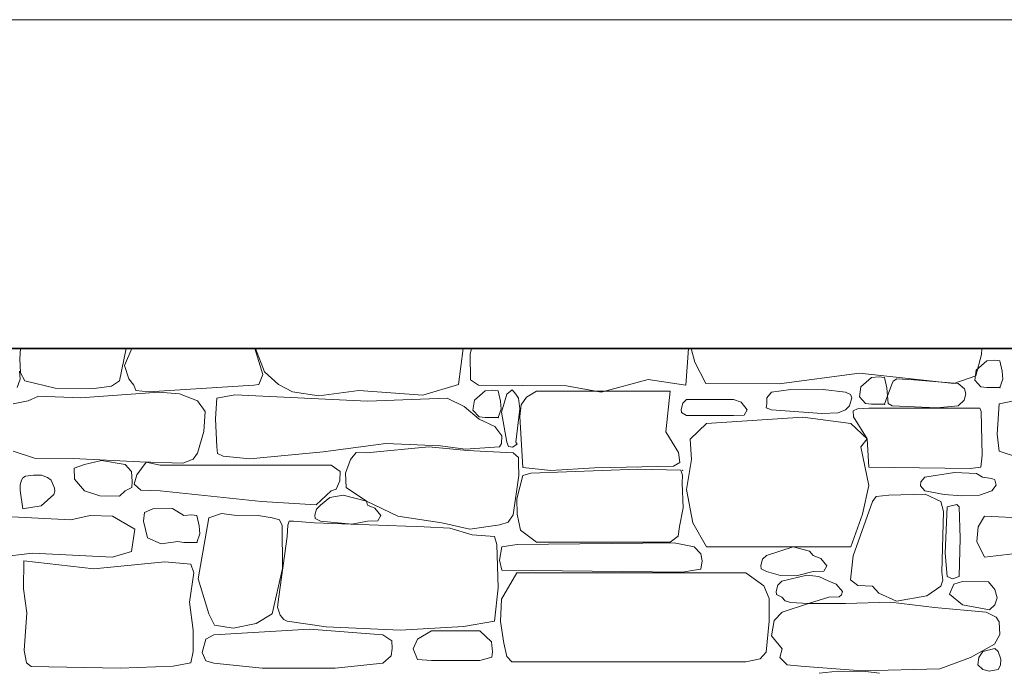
# Model space of a CAD drawing. Header units: millimetres. Extents: x -25516 to 3801, y -6942 to 11332.
# Tile 18 of 33: x -14306 to -11909, y 2392 to 3980. Entities that reach past the tile are written whole.
import ezdxf

# ---------------------------------------------------------------- set-up
doc = ezdxf.new("R2010")
doc.units = ezdxf.units.MM
doc.header["$MEASUREMENT"] = 0
doc.linetypes.add('Wipeout_Contour', pattern=[1000, 0, -1000])
for name, color, linetype in [('POHLED ZÁPADNÍ_1_Konstrukce - krov', 7, 'Continuous'), ('POHLED ZÁPADNÍ_1_Konstrukce - nosné', 7, 'Continuous'), ('POHLED ZÁPADNÍ_1_Výplně - Povrchové', 7, 'Continuous')]:
    doc.layers.add(name, color=color, linetype=linetype)

# ---------------------------------------------------------------- blocks, each defined once
blk = doc.blocks.new('*X2', base_point=(-25798.9, -9432.9))
at = {"layer": 'POHLED ZÁPADNÍ_1_Výplně - Povrchové', "color": 253, "linetype": 'Continuous', "lineweight": 13}
for p, q in [((-14304, 3180), (-14305.8, 3154.5)), ((-14063, 3100.7), (-14047.3, 3179.4)), ((-14033.1, 3180), (-14050.7, 3138.2)), ((-14047.3, 3179.4), (-14047.3, 3180)), ((-13714.7, 3116.1), (-13733.5, 3180)), ((-13732.6, 3180), (-13710.6, 3123)), ((-13237.9, 3092.1), (-13226.4, 3180)), ((-13206, 3180), (-13209.4, 3165.9)), ((-13209.4, 3165.9), (-13208.8, 3103.4)), ((-12684.8, 3090.8), (-12678.3, 3180)), ((-12671.4, 3180), (-12663, 3146.9)), ((-11978.5, 3113.3), (-11964.6, 3165.4)), ((-11964.6, 3165.4), (-11964.3, 3180)), ((-14305.8, 3154.5), (-14304.3, 3120.8)), ((-12663, 3146.9), (-12635.9, 3094.7)), ((-11951.7, 3149.9), (-11977.7, 3127.2)), ((-11933.3, 3151.5), (-11951.7, 3149.9)), ((-11920, 3149.9), (-11933.3, 3151.5)), ((-11914.3, 3124.8), (-11920, 3149.9)), ((-14305, 3105.2), (-14306.3, 3124.8)), ((-14304.3, 3120.8), (-14293.4, 3100.7)), ((-14050.7, 3138.2), (-14040.9, 3106.1)), ((-13724.3, 3092.5), (-13714.7, 3116.1)), ((-13710.6, 3123), (-13676.2, 3092.1)), ((-12457.7, 3094.1), (-12262.3, 3119.9)), ((-12262.3, 3119.9), (-12031.9, 3094.8)), ((-11977.7, 3127.2), (-11981.4, 3102.7)), ((-11913, 3105.2), (-11914.3, 3124.8)), ((-14312, 3084.5), (-14305, 3105.2)), ((-14293.4, 3100.7), (-14219.7, 3083.5)), ((-14082.6, 3088.4), (-14063, 3100.7)), ((-14040.9, 3106.1), (-14028.7, 3090.2)), ((-13736.6, 3090.2), (-13724.3, 3092.5)), ((-13676.2, 3092.1), (-13641.9, 3074.2)), ((-13324.8, 3066.3), (-13237.9, 3092.1)), ((-13208.8, 3103.4), (-13189.7, 3090.8)), ((-12890.8, 3073.9), (-12776.1, 3104)), ((-12776.1, 3104), (-12684.8, 3090.8)), ((-12635.9, 3094.7), (-12457.7, 3094.1)), ((-12232.6, 3109.4), (-12258.6, 3086.8)), ((-12214.1, 3111), (-12232.6, 3109.4)), ((-12200.9, 3109.4), (-12214.1, 3111)), ((-12195.1, 3084.3), (-12200.9, 3109.4)), ((-12182.1, 3094.8), (-12193.9, 3064.7)), ((-12180.3, 3100.1), (-12182.1, 3094.8)), ((-12170.7, 3105.6), (-12180.3, 3100.1)), ((-12129.9, 3103.9), (-12170.7, 3105.6)), ((-12021.8, 3094.8), (-12129.9, 3103.9)), ((-12031.9, 3094.8), (-11978.5, 3113.3)), ((-12006.4, 3081.5), (-12021.8, 3094.8)), ((-11981.4, 3102.7), (-11966.7, 3086.4)), ((-11920, 3084.5), (-11913, 3105.2)), ((-14219.7, 3083.5), (-14124.7, 3082.7)), ((-13967.5, 3073.3), (-14158.4, 3059.7)), ((-14124.7, 3082.7), (-14082.6, 3088.4)), ((-14028.7, 3090.2), (-14023.5, 3077.3)), ((-14023.5, 3077.3), (-13992.9, 3074)), ((-13992.9, 3074), (-13736.6, 3090.2)), ((-13917.4, 3069.3), (-13967.5, 3073.3)), ((-13873.6, 3052.5), (-13917.4, 3069.3)), ((-13641.9, 3074.2), (-13578.1, 3064.7)), ((-13578.1, 3064.7), (-13480.5, 3077.3)), ((-13480.5, 3077.3), (-13324.8, 3066.3)), ((-13173.1, 3077), (-13199.1, 3054.4)), ((-13189.7, 3090.8), (-12975.1, 3088.7)), ((-13154.6, 3078.6), (-13173.1, 3077)), ((-13141.4, 3077), (-13154.6, 3078.6)), ((-13135.6, 3051.9), (-13141.4, 3077)), ((-13120.5, 3069), (-13133.5, 3025)), ((-13107.1, 3079), (-13120.5, 3069)), ((-13098.1, 3069), (-13107.1, 3079)), ((-13091.6, 3058.5), (-13098.1, 3069)), ((-13047.8, 3076.3), (-13072.3, 3061.1)), ((-12722.4, 3076.3), (-13047.8, 3076.3)), ((-12975.1, 3088.7), (-12890.8, 3073.9)), ((-12733.5, 2977), (-12722.4, 3076.3)), ((-12476.2, 3073.9), (-12487.3, 3059.4)), ((-12429, 3080.2), (-12476.2, 3073.9)), ((-12391.4, 3080.4), (-12429, 3080.2)), ((-12350.6, 3080.1), (-12391.4, 3080.4)), ((-12296, 3073.9), (-12350.6, 3080.1)), ((-12284.2, 3067.5), (-12296, 3073.9)), ((-12258.6, 3086.8), (-12262.3, 3062.2)), ((-12193.9, 3064.7), (-12195.1, 3084.3)), ((-12007.5, 3054.3), (-12003.2, 3069.2)), ((-12003.2, 3069.2), (-12006.4, 3081.5)), ((-11966.7, 3086.4), (-11951.7, 3084.5)), ((-11951.7, 3084.5), (-11920, 3084.5)), ((-14322.1, 3045.5), (-14285.4, 3052.5)), ((-14260.3, 3063.7), (-14285.4, 3052.5)), ((-14158.4, 3059.7), (-14260.3, 3063.7)), ((-13854.7, 3026.2), (-13873.6, 3052.5)), ((-13826, 3058.5), (-13829.9, 3008.6)), ((-13782.3, 3066.6), (-13826, 3058.5)), ((-13459.7, 3051.6), (-13782.3, 3066.6)), ((-13265.9, 3058.5), (-13459.7, 3051.6)), ((-13224.2, 3038.6), (-13265.9, 3058.5)), ((-13199.1, 3054.4), (-13202.8, 3029.8)), ((-13134.4, 3032.3), (-13135.6, 3051.9)), ((-13088.7, 3033.1), (-13091.6, 3058.5)), ((-13072.3, 3061.1), (-13085.4, 3042.6)), ((-12692.3, 3046.6), (-12696.3, 3031.3)), ((-12682.8, 3055.8), (-12692.3, 3046.6)), ((-12568.6, 3055.8), (-12682.8, 3055.8)), ((-12550.1, 3048.8), (-12568.6, 3055.8)), ((-12535.4, 3030.7), (-12550.1, 3048.8)), ((-12487.8, 3045.5), (-12489.5, 3035.6)), ((-12487.3, 3059.4), (-12487.8, 3045.5)), ((-12286.1, 3039.9), (-12280.8, 3059.8)), ((-12280.8, 3059.8), (-12284.2, 3067.5)), ((-12262.3, 3062.2), (-12247.6, 3046)), ((-12247.6, 3046), (-12232.6, 3044)), ((-12232.6, 3044), (-12200.9, 3044)), ((-12200.9, 3044), (-12193.9, 3064.7)), ((-12193.9, 3064.7), (-12192.3, 3045.7)), ((-12192.3, 3045.7), (-12182.1, 3039.9)), ((-12021.8, 3039.9), (-12007.5, 3054.3)), ((-11927.2, 2971.1), (-11922.1, 3045.5)), ((-11922.1, 3045.5), (-11885.4, 3052.5)), ((-13858, 2977.4), (-13854.7, 3026.2)), ((-13188, 3007.7), (-13224.2, 3038.6)), ((-13202.8, 3029.8), (-13188.1, 3013.6)), ((-13141.4, 3011.7), (-13134.4, 3032.3)), ((-13133.5, 3025), (-13120.5, 2951.9)), ((-13098.1, 2951.9), (-13088.7, 3033.1)), ((-13085.4, 3042.6), (-13088.4, 3014.2)), ((-12696.3, 3031.3), (-12695.3, 3023.9)), ((-12695.3, 3023.9), (-12682.8, 3016.9)), ((-12542.9, 3017.8), (-12535.4, 3030.7)), ((-12489.5, 3035.6), (-12476.2, 3030.7)), ((-12476.2, 3030.7), (-12353.3, 3021.7)), ((-12353.3, 3021.7), (-12313.9, 3023.3)), ((-12313.9, 3023.3), (-12296, 3030.7)), ((-12296, 3030.7), (-12286.1, 3039.9)), ((-12267, 3033.3), (-12277.3, 3027.9)), ((-12277.3, 3027.9), (-12276.5, 3013.2)), ((-12239.2, 3034.7), (-12267, 3033.3)), ((-11968.6, 3034.7), (-12239.2, 3034.7)), ((-12182.1, 3039.9), (-12073.5, 3035.2)), ((-12073.5, 3035.2), (-12021.8, 3039.9)), ((-11965.8, 3026.3), (-11968.6, 3034.7)), ((-11963.2, 2920.5), (-11965.8, 3026.3)), ((-13829.9, 3008.6), (-13826, 2940.3)), ((-13188.1, 3013.6), (-13173.1, 3011.7)), ((-13149.3, 2990.2), (-13188, 3007.7)), ((-13173.1, 3011.7), (-13141.4, 3011.7)), ((-13088.4, 3014.2), (-13081.2, 2890.4)), ((-12682.8, 3016.9), (-12568.6, 3016.9)), ((-12634.6, 2997.1), (-12674.2, 2959.5)), ((-12399.6, 3012.3), (-12634.6, 2997.1)), ((-12568.6, 3016.9), (-12542.9, 3017.8)), ((-12283.4, 2997.1), (-12399.6, 3012.3)), ((-12243, 2960), (-12283.4, 2997.1)), ((-12276.5, 3013.2), (-12243, 2960)), ((-13873.6, 2925.1), (-13858, 2977.4)), ((-13132.8, 2967.5), (-13149.3, 2990.2)), ((-12702.2, 2927), (-12733.5, 2977)), ((-13567.3, 2928), (-13414.9, 2948.5)), ((-13414.9, 2948.5), (-13282, 2943.2)), ((-13138.2, 2940.3), (-13133.1, 2948.2)), ((-13133.1, 2948.2), (-13132.8, 2967.5)), ((-13120.5, 2951.9), (-13116, 2941.1)), ((-13095.5, 2947.2), (-13098.1, 2951.9)), ((-12674.2, 2959.5), (-12671, 2909.3)), ((-12258.9, 2940.5), (-12243, 2960)), ((-12243, 2960), (-12239.2, 2890.8)), ((-11922.1, 2929.5), (-11927.2, 2971.1)), ((-14322.1, 2929.5), (-14269.9, 2913)), ((-13883.9, 2910.5), (-13873.6, 2925.1)), ((-13826, 2940.3), (-13824.6, 2924)), ((-13746.1, 2911.1), (-13567.3, 2928)), ((-13487.3, 2926.7), (-13500.8, 2909.9)), ((-13461.7, 2925.8), (-13487.3, 2926.7)), ((-13310, 2940.8), (-13461.7, 2925.8)), ((-13217.2, 2931.9), (-13310, 2940.8)), ((-13282, 2943.2), (-13222, 2934.7)), ((-13222, 2934.7), (-13138.2, 2940.3)), ((-13105.2, 2925.8), (-13217.2, 2931.9)), ((-13116, 2941.1), (-13106.7, 2939.7)), ((-13106.7, 2939.7), (-13095.5, 2947.2)), ((-13091.6, 2914.5), (-13105.2, 2925.8)), ((-12699.4, 2902.6), (-12702.2, 2927)), ((-12239.4, 2846), (-12258.9, 2940.5)), ((-11922.1, 2929.5), (-11869.9, 2913)), ((-14269.9, 2913), (-14176.4, 2912.1)), ((-14176.4, 2912.1), (-14013.5, 2904.1)), ((-14106.9, 2907.2), (-14148.8, 2897.4)), ((-14049.8, 2897.4), (-14106.9, 2907.2)), ((-13998.7, 2902.9), (-14020.8, 2872.4)), ((-14013.5, 2904.1), (-13909.3, 2900.9)), ((-13964.6, 2896.1), (-13998.7, 2902.9)), ((-13909.3, 2900.9), (-13883.9, 2910.5)), ((-13824.6, 2924), (-13811.2, 2917.5)), ((-13811.2, 2917.5), (-13746.1, 2911.1)), ((-13500.8, 2909.9), (-13513.1, 2876.1)), ((-13091.6, 2901), (-13091.6, 2914.5)), ((-13091.4, 2871), (-13091.6, 2901)), ((-12714.5, 2893.2), (-12699.4, 2902.6)), ((-12671, 2909.3), (-12683.2, 2837)), ((-11966.4, 2890.8), (-11963.2, 2920.5)), ((-14148.8, 2897.4), (-14173.8, 2888.2)), ((-14173.8, 2888.2), (-14172.7, 2861.5)), ((-14034.2, 2880.4), (-14049.8, 2897.4)), ((-14032.4, 2856.3), (-14034.2, 2880.4)), ((-13548.1, 2896.1), (-13964.6, 2896.1)), ((-13525.9, 2880.1), (-13548.1, 2896.1)), ((-13526.6, 2857.7), (-13525.9, 2880.1)), ((-13081.2, 2890.4), (-13013.4, 2882.5)), ((-13061.6, 2876), (-12801.3, 2886.1)), ((-13013.4, 2882.5), (-12906.9, 2889.7)), ((-12906.9, 2889.7), (-12714.5, 2893.2)), ((-12801.3, 2886.1), (-12697.1, 2883.3)), ((-12692.9, 2871.8), (-12697.1, 2883.3)), ((-12239.2, 2890.8), (-11992.6, 2887.6)), ((-12030.7, 2878.2), (-12103.2, 2867)), ((-11977.2, 2875.3), (-12030.7, 2878.2)), ((-11992.6, 2887.6), (-11966.4, 2890.8)), ((-14302.2, 2859.4), (-14304.9, 2847.7)), ((-14298.2, 2865.2), (-14302.2, 2859.4)), ((-14292.3, 2868.8), (-14298.2, 2865.2)), ((-14272.6, 2871.4), (-14292.3, 2868.8)), ((-14253.3, 2871.2), (-14272.6, 2871.4)), ((-14238.2, 2866), (-14253.3, 2871.2)), ((-14229.2, 2859.4), (-14238.2, 2866)), ((-14222.9, 2844), (-14229.2, 2859.4)), ((-14172.7, 2861.5), (-14148.8, 2833.4)), ((-14033.5, 2841.2), (-14032.4, 2856.3)), ((-14020.8, 2872.4), (-14027.5, 2849.9)), ((-13535.8, 2837.2), (-13526.6, 2857.7)), ((-13513.1, 2876.1), (-13511.2, 2841.5)), ((-13105.2, 2775.3), (-13091.4, 2871)), ((-13081.2, 2871), (-13095.8, 2813.7)), ((-13081.2, 2871), (-13061.6, 2876)), ((-12693.5, 2851.9), (-12692.9, 2871.8)), ((-12112.6, 2854.9), (-12113.8, 2845.2)), ((-12103.2, 2867), (-12112.6, 2854.9)), ((-11962.1, 2867), (-11977.2, 2875.3)), ((-11939.8, 2863.4), (-11962.1, 2867)), ((-11932.1, 2860.1), (-11939.8, 2863.4)), ((-11929.5, 2847.5), (-11932.1, 2860.1)), ((-14304.9, 2847.7), (-14305.2, 2834.1)), ((-14305.2, 2834.1), (-14298.8, 2789.4)), ((-14223.3, 2824.6), (-14220.5, 2832.9)), ((-14221.3, 2839.7), (-14222.9, 2844)), ((-14220.5, 2832.9), (-14221.3, 2839.7)), ((-14148.8, 2833.4), (-14110.9, 2821.6)), ((-14063.4, 2820.4), (-14049.8, 2833.4)), ((-14049.8, 2833.4), (-14033.5, 2841.2)), ((-14027.5, 2849.9), (-14011.7, 2834.9)), ((-14011.7, 2834.9), (-13964.6, 2833.4)), ((-13964.6, 2833.4), (-13717.6, 2807.5)), ((-13584.5, 2799.5), (-13548.1, 2833.4)), ((-13548.1, 2833.4), (-13535.8, 2837.2)), ((-13511.2, 2841.5), (-13461.7, 2808)), ((-12691.1, 2792.1), (-12693.5, 2851.9)), ((-12683.2, 2837), (-12667.5, 2755.6)), ((-12254.9, 2776.4), (-12239.4, 2846)), ((-12113.8, 2845.2), (-12103.2, 2833.4)), ((-12103.2, 2833.4), (-12056.2, 2824.1)), ((-11969.8, 2822.8), (-11939.5, 2833.4)), ((-11939.5, 2833.4), (-11929.5, 2847.5)), ((-14253.9, 2796.8), (-14223.3, 2824.6)), ((-14110.9, 2821.6), (-14063.4, 2820.4)), ((-13717.6, 2807.5), (-13584.5, 2799.5)), ((-13551.2, 2817.5), (-13574.1, 2798.4)), ((-13519.2, 2822.8), (-13551.2, 2817.5)), ((-13461.7, 2808), (-13519.2, 2822.8)), ((-13461.7, 2808), (-13385.8, 2771.6)), ((-13459.9, 2798.4), (-13461.7, 2808)), ((-13095.8, 2813.7), (-13095.5, 2776.2)), ((-12230, 2807.6), (-12277.5, 2674.9)), ((-12221.1, 2819.5), (-12230, 2807.6)), ((-12190.5, 2823.1), (-12221.1, 2819.5)), ((-12101.9, 2825.6), (-12190.5, 2823.1)), ((-12063.6, 2807.6), (-12101.9, 2825.6)), ((-12057.6, 2782.8), (-12063.6, 2807.6)), ((-12056.2, 2824.1), (-12013.2, 2821)), ((-12013.2, 2821), (-11969.8, 2822.8)), ((-14299.1, 2789.4), (-14253.9, 2796.8)), ((-13982.2, 2789.5), (-14002.2, 2780.3)), ((-13934, 2790.2), (-13982.2, 2789.5)), ((-13906.6, 2773.3), (-13934, 2790.2)), ((-13583.6, 2789.1), (-13587.7, 2773.8)), ((-13574.1, 2798.4), (-13583.6, 2789.1)), ((-13441.5, 2791.4), (-13459.9, 2798.4)), ((-13426.8, 2773.2), (-13441.5, 2791.4)), ((-12699.8, 2746.6), (-12691.1, 2792.1)), ((-12061.4, 2635.8), (-12057.6, 2782.8)), ((-12048.9, 2794.8), (-12053.6, 2681.6)), ((-12025.3, 2800.1), (-12048.9, 2794.8)), ((-12019.7, 2794.8), (-12025.3, 2800.1)), ((-12016.9, 2718.3), (-12019.7, 2794.8)), ((-14181.5, 2763), (-14358, 2771.6)), ((-14134.8, 2773.7), (-14181.5, 2763)), ((-14080.6, 2771.6), (-14134.8, 2773.7)), ((-14026.1, 2740), (-14080.6, 2771.6)), ((-14002.2, 2780.3), (-14004.8, 2759.4)), ((-14004.8, 2759.4), (-13995.5, 2718.6)), ((-13888.1, 2774.9), (-13906.6, 2773.3)), ((-13874.9, 2773.3), (-13888.1, 2774.9)), ((-13869.1, 2748.2), (-13874.9, 2773.3)), ((-13845.8, 2768), (-13871.5, 2619.1)), ((-13814.6, 2778.1), (-13845.8, 2768)), ((-13784.2, 2774.3), (-13814.6, 2778.1)), ((-13725.6, 2773.6), (-13784.2, 2774.3)), ((-13692, 2768), (-13725.6, 2773.6)), ((-13674.1, 2762.7), (-13692, 2768)), ((-13667.3, 2748.9), (-13674.1, 2762.7)), ((-13650.5, 2759.3), (-13653.6, 2749.5)), ((-13639.8, 2759.6), (-13650.5, 2759.3)), ((-13589.4, 2755.1), (-13639.8, 2759.6)), ((-13587.7, 2773.8), (-13586.7, 2766.4)), ((-13586.7, 2766.4), (-13574.1, 2759.4)), ((-13574.1, 2759.4), (-13498.1, 2751.9)), ((-13498.1, 2751.9), (-13459.9, 2759.4)), ((-13459.9, 2759.4), (-13434.2, 2760.3)), ((-13434.2, 2760.3), (-13426.8, 2773.2)), ((-13385.8, 2771.6), (-13278.8, 2755.3)), ((-13137.7, 2751), (-13116.8, 2756.8)), ((-13116.8, 2756.8), (-13105.2, 2775.3)), ((-13095.5, 2776.2), (-13087.4, 2737.9)), ((-12283.4, 2697.4), (-12254.9, 2776.4)), ((-11958, 2771.6), (-11972.7, 2746)), ((-11781.5, 2763), (-11958, 2771.6)), ((-14034.2, 2686.1), (-14026.1, 2740)), ((-13867.9, 2728.6), (-13869.1, 2748.2)), ((-13666.5, 2644.4), (-13667.3, 2748.9)), ((-13653.6, 2749.5), (-13655.1, 2722.5)), ((-13321.8, 2745.4), (-13589.4, 2755.1)), ((-13259.5, 2742.9), (-13321.8, 2745.4)), ((-13278.8, 2755.3), (-13210.1, 2740.3)), ((-13205, 2726.6), (-13259.5, 2742.9)), ((-13210.1, 2740.3), (-13137.7, 2751)), ((-13087.4, 2737.9), (-13047.8, 2708.6)), ((-12703.2, 2723.4), (-12699.8, 2746.6)), ((-12667.5, 2755.6), (-12634.6, 2697.4)), ((-11972.7, 2746), (-11976, 2710.1)), ((-13995.5, 2718.6), (-13961.6, 2704.6)), ((-13961.6, 2704.6), (-13921.6, 2709.9)), ((-13921.6, 2709.9), (-13906.6, 2708)), ((-13874.9, 2708), (-13867.9, 2728.6)), ((-13655.1, 2722.5), (-13675.4, 2575.3)), ((-13150.8, 2722.5), (-13205, 2726.6)), ((-13144.6, 2702.5), (-13150.8, 2722.5)), ((-13047.8, 2708.6), (-12722.4, 2708.6)), ((-12722.4, 2708.6), (-12703.2, 2723.4)), ((-12019.7, 2625), (-12016.9, 2718.3)), ((-11976, 2710.1), (-11958, 2672.2)), ((-14080.6, 2672.2), (-14034.2, 2686.1)), ((-13906.6, 2708), (-13874.9, 2708)), ((-13141.4, 2597.3), (-13144.6, 2702.5)), ((-13132.9, 2697.4), (-13138.6, 2664.4)), ((-13095.3, 2702.5), (-13132.9, 2697.4)), ((-12713.4, 2706.9), (-13095.3, 2702.5)), ((-12664.3, 2697.4), (-12713.4, 2706.9)), ((-12647.8, 2680.3), (-12664.3, 2697.4)), ((-12634.6, 2697.4), (-12283.4, 2697.4)), ((-12423.2, 2697.3), (-12488.7, 2675.9)), ((-12383.5, 2686.9), (-12423.2, 2697.3)), ((-12374.5, 2675.9), (-12383.5, 2686.9)), ((-14358, 2672.2), (-14274.9, 2681.5)), ((-14296.3, 2663.3), (-14297.1, 2594.8)), ((-14125.7, 2643.6), (-14296.3, 2663.3)), ((-14274.9, 2681.5), (-14080.6, 2672.2)), ((-13952.7, 2660.5), (-14125.7, 2643.6)), ((-13889.8, 2654.5), (-13952.7, 2660.5)), ((-13138.6, 2664.4), (-13132.9, 2640.4)), ((-12644.6, 2663), (-12647.8, 2680.3)), ((-12647.8, 2642.7), (-12644.6, 2663)), ((-12498.2, 2666.7), (-12502.3, 2651.4)), ((-12488.7, 2675.9), (-12498.2, 2666.7)), ((-12356.1, 2668.9), (-12374.5, 2675.9)), ((-12341.4, 2650.8), (-12356.1, 2668.9)), ((-12277.5, 2674.9), (-12284.1, 2616.5)), ((-12053.6, 2681.6), (-12048.9, 2625)), ((-11958, 2672.2), (-11874.9, 2681.5)), ((-13882.2, 2634), (-13889.8, 2654.5)), ((-13692, 2534.4), (-13666.5, 2644.4)), ((-13132.9, 2640.4), (-12693, 2635.1)), ((-12693, 2635.1), (-12664.3, 2640.4)), ((-12664.3, 2640.4), (-12647.8, 2642.7)), ((-12502.3, 2651.4), (-12501.3, 2643.9)), ((-12501.3, 2643.9), (-12488.7, 2637)), ((-12488.7, 2637), (-12453.9, 2627.5)), ((-12415.9, 2626.1), (-12374.5, 2637)), ((-12374.5, 2637), (-12348.8, 2637.9)), ((-12348.8, 2637.9), (-12341.4, 2650.8)), ((-13892.8, 2562.5), (-13882.2, 2634)), ((-13871.5, 2619.1), (-13845.8, 2534.4)), ((-13096, 2633.4), (-13133.1, 2569.8)), ((-12538.9, 2633.4), (-13096, 2633.4)), ((-12494.8, 2602), (-12538.9, 2633.4)), ((-12451.1, 2613.2), (-12460.6, 2604)), ((-12453.9, 2627.5), (-12415.9, 2626.1)), ((-12389.8, 2628.1), (-12451.1, 2613.2)), ((-12360.6, 2624.9), (-12389.8, 2628.1)), ((-12336.9, 2613.2), (-12360.6, 2624.9)), ((-12318.4, 2606.2), (-12336.9, 2613.2)), ((-12284.1, 2616.5), (-12265.6, 2603)), ((-12063.6, 2601.7), (-12059.4, 2616.1)), ((-12059.4, 2616.1), (-12061.4, 2635.8)), ((-12048.9, 2625), (-12035.6, 2618.8)), ((-12035.6, 2618.8), (-12019.7, 2625)), ((-12011.5, 2613.1), (-12032, 2606.1)), ((-11947.6, 2612.1), (-12011.5, 2613.1)), ((-14297.1, 2594.8), (-14288.5, 2536.4)), ((-13150.8, 2515.9), (-13141.4, 2597.3)), ((-12481.7, 2571.6), (-12494.8, 2602)), ((-12460.6, 2604), (-12464.6, 2588.7)), ((-12464.6, 2588.7), (-12463.6, 2581.2)), ((-12303.7, 2588.1), (-12318.4, 2606.2)), ((-12265.6, 2603), (-12230, 2601.7)), ((-12230, 2601.7), (-12214.7, 2584)), ((-12098.4, 2577.5), (-12063.6, 2601.7)), ((-12032, 2606.1), (-12042.9, 2581.5)), ((-11932.3, 2593.1), (-11947.6, 2612.1)), ((-11926.8, 2573), (-11932.3, 2593.1)), ((-13675.4, 2575.3), (-13678.9, 2550.1)), ((-13133.1, 2569.8), (-13136.1, 2515)), ((-12481.5, 2515.8), (-12481.7, 2571.6)), ((-12463.6, 2581.2), (-12451.1, 2574.3)), ((-12451.1, 2574.3), (-12442.9, 2565.5)), ((-12442.9, 2565.5), (-12429.8, 2561.5)), ((-12385.8, 2559.3), (-12336.9, 2574.3)), ((-12336.9, 2574.3), (-12311.2, 2575.2)), ((-12311.2, 2575.2), (-12306, 2580.4)), ((-12306, 2580.4), (-12303.7, 2588.1)), ((-12214.7, 2584), (-12171.7, 2565.2)), ((-12171.7, 2565.2), (-12098.4, 2577.5)), ((-12042.9, 2581.5), (-12011.5, 2556.2)), ((-11932.3, 2556.2), (-11926.8, 2573)), ((-13884.1, 2494.4), (-13892.8, 2562.5)), ((-13678.9, 2550.1), (-13672.4, 2531.1)), ((-12385.8, 2559.3), (-12450.4, 2537.7)), ((-12429.8, 2561.5), (-12385.8, 2559.3)), ((-12296, 2559.5), (-12385.8, 2559.3)), ((-12186.2, 2562.7), (-12296, 2559.5)), ((-12079.5, 2549.5), (-12186.2, 2562.7)), ((-11953.4, 2537.7), (-12079.5, 2549.5)), ((-12011.5, 2556.2), (-11945.3, 2543.7)), ((-11945.3, 2543.7), (-11932.3, 2556.2)), ((-14288.5, 2536.4), (-14295.7, 2444.6)), ((-13845.8, 2534.4), (-13832, 2506.8)), ((-13730.3, 2510.7), (-13692, 2534.4)), ((-13672.4, 2531.1), (-13663.4, 2520)), ((-13663.4, 2520), (-13655.1, 2515.9)), ((-12470, 2517.4), (-12476.2, 2480.5)), ((-12450.4, 2537.7), (-12470, 2517.4)), ((-11928.9, 2525.7), (-11953.4, 2537.7)), ((-11921.8, 2514.4), (-11928.9, 2525.7)), ((-13883.6, 2442.7), (-13884.1, 2494.4)), ((-13600.8, 2496.5), (-13834, 2482.9)), ((-13832, 2506.8), (-13786.9, 2499.5)), ((-13786.9, 2499.5), (-13730.3, 2510.7)), ((-13655.1, 2515.9), (-13560.3, 2502.6)), ((-13422.1, 2482.9), (-13600.8, 2496.5)), ((-13560.3, 2502.6), (-13380.4, 2494.1)), ((-13380.4, 2494.1), (-13225.7, 2502.9)), ((-13303.9, 2492.8), (-13338, 2472.5)), ((-13186.4, 2492.8), (-13303.9, 2492.8)), ((-13225.7, 2502.9), (-13150.8, 2515.9)), ((-13157.7, 2465.6), (-13186.4, 2492.8)), ((-13136.1, 2515), (-13127.7, 2463)), ((-12488.9, 2440.5), (-12481.5, 2515.8)), ((-11920.4, 2483.5), (-11921.8, 2514.4)), ((-13853.1, 2472.7), (-13861.7, 2440.1)), ((-13834, 2482.9), (-13853.1, 2472.7)), ((-13400.7, 2468.6), (-13422.1, 2482.9)), ((-13338, 2472.5), (-13348.5, 2449.2)), ((-12476.2, 2480.5), (-12450.4, 2448.6)), ((-11933.1, 2460.4), (-11920.4, 2483.5)), ((-13401.7, 2431.8), (-13399.7, 2449.7)), ((-13399.7, 2449.7), (-13400.7, 2468.6)), ((-13348.5, 2449.2), (-13337.5, 2422.5)), ((-13154.9, 2441.7), (-13157.7, 2465.6)), ((-13127.7, 2463), (-13120, 2430.1)), ((-12450.4, 2448.6), (-12455.5, 2427.4)), ((-11991.5, 2427.4), (-11953.4, 2448.6)), ((-11932.8, 2449.9), (-11961.7, 2442.6)), ((-11953.4, 2448.6), (-11933.1, 2460.4)), ((-11924.6, 2442.6), (-11932.8, 2449.9)), ((-14295.7, 2444.6), (-14289.8, 2414.5)), ((-13889.8, 2414.5), (-13883.6, 2442.7)), ((-13861.7, 2440.1), (-13852.9, 2420)), ((-13422.1, 2414.2), (-13401.7, 2431.8)), ((-13337.5, 2422.5), (-13303.9, 2420.2)), ((-13186.4, 2420.2), (-13157.1, 2428.2)), ((-13157.1, 2428.2), (-13154.9, 2441.7)), ((-13120, 2430.1), (-13108.2, 2417.3)), ((-12538.9, 2416.9), (-12503.4, 2424.6)), ((-12503.4, 2424.6), (-12488.9, 2440.5)), ((-12455.5, 2427.4), (-12438, 2409.7)), ((-12066.6, 2399.8), (-11991.5, 2427.4)), ((-11971.3, 2427.8), (-11974.1, 2410.2)), ((-11961.7, 2442.6), (-11971.3, 2427.8)), ((-11917.9, 2424), (-11924.6, 2442.6)), ((-11918.9, 2409.1), (-11917.9, 2424)), ((-14289.8, 2414.5), (-14278.3, 2406)), ((-14278.3, 2406), (-14061.9, 2401.6)), ((-14061.9, 2401.6), (-13932.9, 2406.4)), ((-13932.9, 2406.4), (-13889.8, 2414.5)), ((-13852.9, 2420), (-13834, 2414.2)), ((-13834, 2414.2), (-13716, 2401.9)), ((-13716, 2401.9), (-13538.5, 2402.1)), ((-13538.5, 2402.1), (-13422.1, 2414.2)), ((-13303.9, 2420.2), (-13186.4, 2420.2)), ((-13108.2, 2417.3), (-13096, 2416.9)), ((-13096, 2416.9), (-12538.9, 2416.9)), ((-12438, 2409.7), (-12405.1, 2406.8)), ((-12405.1, 2406.8), (-12255.3, 2395.2)), ((-12255.3, 2395.2), (-12066.6, 2399.8)), ((-11974.1, 2410.2), (-11961.7, 2398.3)), ((-11961.7, 2398.3), (-11946.5, 2394.6)), ((-11946.5, 2394.6), (-11924.6, 2398.3)), ((-11924.6, 2398.3), (-11918.9, 2409.1)), ((-12313.8, 2394.6), (-12359.9, 2389.7)), ((-12246.8, 2393.4), (-12313.8, 2394.6)), ((-12213.2, 2389.7), (-12246.8, 2393.4))]:
    blk.add_line(p, q, dxfattribs=at)
for p in [(-11920, 3084.5), (-12200.9, 3044), (-13141.4, 3011.7), (-12692.3, 2883.4), (-13874.9, 2708)]:
    blk.add_point(p, dxfattribs=at)

msp = doc.modelspace()

# ---------------------------------------------------------------- wipeouts: each hides what was drawn before it
at = {"color": 254, "linetype": 'Wipeout_Contour', "lineweight": 0, "ltscale": 299864.801757}
msp.add_wipeout([(-10999.7, 3180), (-20988.7, 3180), (-20988.7, 3073.5), (-20901.5, 3069.7), (-20903.6, 3019.4), (-20671.3, 3019.4), (-20684.7, 2969.4), (-20721.2, 2932.8), (-20771.1, 2919.4), (-20908, 2919.4), (-20910.2, 2870), (-20978.6, 2870), (-20978.6, 433.7), (-12634.7, 441.7), (-12006.7, 450), (-10999.7, 450)], dxfattribs=at).dxf.layer = 'POHLED ZÁPADNÍ_1_Výplně - Povrchové'

# ---------------------------------------------------------------- next in the draw order: wipeouts: each hides what was drawn before it
at = {"color": 254, "linetype": 'Wipeout_Contour', "lineweight": 0, "ltscale": 119818.770606}
msp.add_wipeout([(-24100.8, 3210.5), (-24099.9, 3210.5), (-23406.9, 3180), (-10997.8, 3180), (-10997.8, 3980), (-24100.8, 3980)], dxfattribs=at).dxf.layer = 'POHLED ZÁPADNÍ_1_Výplně - Povrchové'

# ---------------------------------------------------------------- next in the draw order: linework, layer by layer
at = {"layer": 'POHLED ZÁPADNÍ_1_Konstrukce - krov', "color": 7, "linetype": 'Continuous', "lineweight": 35}
msp.add_line((-20975.4, 3180), (-11148.4, 3180), dxfattribs=at)
at = {"layer": 'POHLED ZÁPADNÍ_1_Konstrukce - nosné', "color": 251, "linetype": 'Continuous', "lineweight": 20, "true_color": 0x6a6a6a}
for p, q in [((-10997.8, 3980), (-24100.8, 3980)), ((-10999.7, 3180), (-20988.7, 3180))]:
    msp.add_line(p, q, dxfattribs=at)

# ---------------------------------------------------------------- next in the draw order: block references
at = {"layer": 'POHLED ZÁPADNÍ_1_Konstrukce - krov', "color": 9, "linetype": 'Continuous', "lineweight": 13}
msp.add_blockref('*X2', (-25798.9, -9432.9), dxfattribs=at)

doc.saveas('drawing.dxf')
